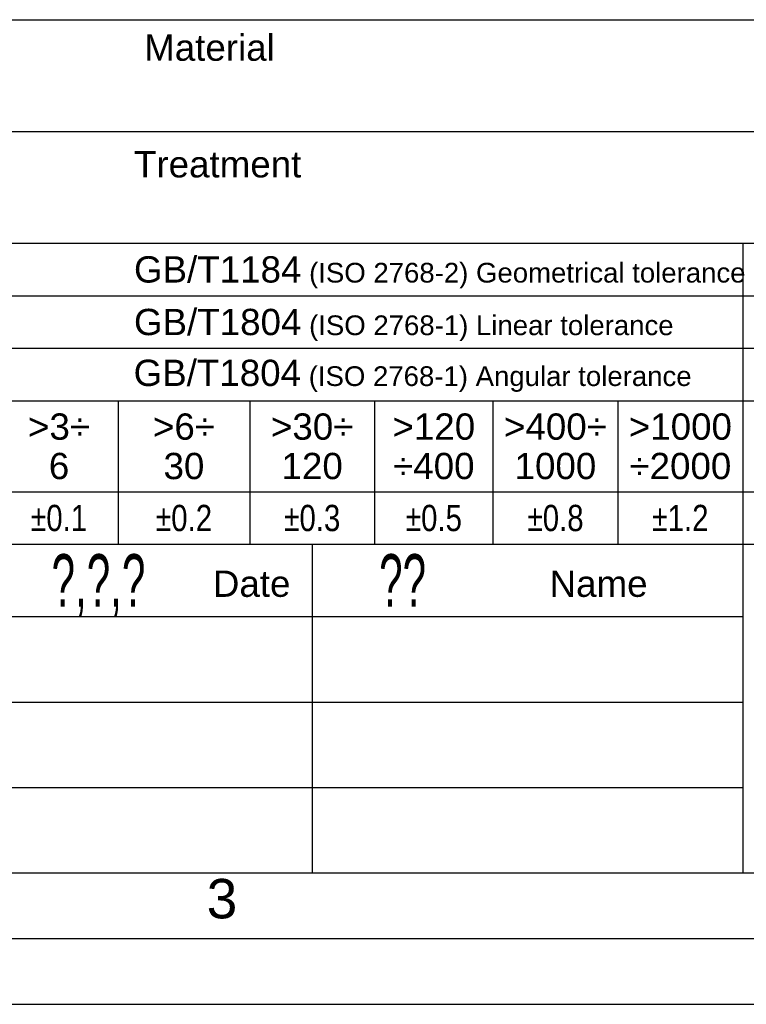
# Model space of a CAD drawing. Header units: millimetres. Extents: x 0 to 420, y 0 to 297.
# Tile 31 of 53: x 246 to 301, y 0 to 75. Entities that reach past the tile are written whole.
import ezdxf

# ---------------------------------------------------------------- set-up
doc = ezdxf.new("R2010")
doc.units = ezdxf.units.MM
doc.header["$LTSCALE"] = 23.1
doc.layers.get('0').update_dxf_attribs({"linetype": 'CONTINUOUS'})
doc.layers.add('DETAIL', color=7, linetype='CONTINUOUS')
doc.styles.add('TEXTSTYLE_1', font='gdt', dxfattribs={"width": 0.8})
doc.styles.add('TEXTSTYLE_2', font='arial.ttf')
doc.styles.add('TEXTSTYLE_3', font='arial.ttf')
doc.styles.add('TEXTSTYLE_6', font='txt', dxfattribs={"width": 0.6})

msp = doc.modelspace()

# ---------------------------------------------------------------- linework, layer by layer
at = {"color": 2, "linetype": 'CONTINUOUS'}
for p, q in [((235, 74.91189), (410, 74.91189)), ((235, 66.41189), (310, 66.41189)), ((235, 57.91189), (410, 57.91189)), ((300.5, 57.91189), (300.5, 9.99989)), ((235, 53.91189), (310, 53.91189)), ((235, 49.91189), (310, 49.91189)), ((235, 45.91189), (341, 45.91189)), ((253, 45.91189), (253, 34.99989)), ((263, 45.91189), (263, 34.99989)), ((272.5, 45.91189), (272.5, 34.99989)), ((281.5, 45.91189), (281.5, 34.99989)), ((291, 45.91189), (291, 34.99989)), ((235, 38.99989), (310, 38.99989)), ((235, 34.99989), (410, 34.99989)), ((267.75, 34.99989), (267.75, 9.99989)), ((235, 29.49989), (300.5, 29.49989)), ((235, 22.99989), (300.5, 22.99989)), ((235, 16.49989), (300.5, 16.49989)), ((235, 9.99989), (410, 9.99989)), ((20, 5), (415, 5)), ((237.25, 0), (420, 0))]:
    msp.add_line(p, q, dxfattribs=at)
at = {"color": 7, "linetype": 'CONTINUOUS'}
msp.add_line((25, 10), (410, 10), dxfattribs=at)

# ---------------------------------------------------------------- texts
at = {"color": 2, "linetype": 'CONTINUOUS', "attachment_point": 1, "line_spacing_factor": 0.9}
for s, insert, char_height, width, style in [('GB/T1804\\H1.5; (ISO 2768-1) Angular tolerance', (254.17258, 49.04173), 2, 42.3921933, 'TEXTSTYLE_3'), ('3', (259.729, 9.53753), 3, 2.330855, 'TEXTSTYLE_2')]:
    msp.add_mtext(s, dxfattribs=dict(at, insert=insert, char_height=char_height, width=width, style=style))
at = {"layer": 'DETAIL', "color": 2, "linetype": 'CONTINUOUS', "line_spacing_factor": 0.9}
for s, insert, char_height, width, attachment_point, style in [(' Material', (254.2, 73.78689), 2, 10.6914498, 1, 'TEXTSTYLE_3'), ('Treatment', (254.2, 64.91189), 2, 12.7137546, 1, 'TEXTSTYLE_3'), ('GB/T1184\\H1.5; (ISO 2768-2) Geometrical tolerance', (254.2, 56.91189), 2, 46.4572491, 1, 'TEXTSTYLE_3'), ('GB/T1804\\H1.5; (ISO 2768-1) Linear tolerance', (254.2, 52.91189), 2, 40.9981413, 1, 'TEXTSTYLE_3'), ('>3÷\\P6', (248.5, 44.95589), 2, 4.7137546, 2, 'TEXTSTYLE_3'), ('>6÷\\P30', (258, 44.95589), 2, 4.7137546, 2, 'TEXTSTYLE_3'), ('>30÷\\P120', (267.75, 44.95589), 2, 6.267658, 2, 'TEXTSTYLE_3'), ('>120\\P÷400', (277, 44.95589), 2, 6.2899628, 2, 'TEXTSTYLE_3'), ('>400÷\\P1000', (286.25, 44.95589), 2, 7.8215613, 2, 'TEXTSTYLE_3'), ('>1000\\P÷2000', (295.75, 44.95589), 2, 7.8438662, 2, 'TEXTSTYLE_3'), ('{\\Fgdt;`}\\Farial.ttf;0.1', (248.5, 37.99989), 2, 6.2143742, 2, 'TEXTSTYLE_1'), ('{\\Fgdt;`}\\Farial.ttf;0.2', (258, 37.99989), 2, 6.2143742, 2, 'TEXTSTYLE_1'), ('{\\Fgdt;`}\\Farial.ttf;0.3', (267.75, 37.99989), 2, 6.2143742, 2, 'TEXTSTYLE_1'), ('{\\Fgdt;`}\\Farial.ttf;0.5', (277, 37.99989), 2, 6.2143742, 2, 'TEXTSTYLE_1'), ('{\\Fgdt;`}\\Farial.ttf;0.8', (286.25, 37.99989), 2, 6.2143742, 2, 'TEXTSTYLE_1'), ('{\\Fgdt;`}\\Farial.ttf;1.2', (295.75, 37.99989), 2, 6.2143742, 2, 'TEXTSTYLE_1'), ('?,?,?', (251.5, 34.24989), 4, 12, 2, 'TEXTSTYLE_6'), ('??', (274.625, 34.24989), 4, 4.8, 2, 'TEXTSTYLE_6'), ('Date', (260.2, 32.99989), 2, 5.8959108, 1, 'TEXTSTYLE_3'), ('    Name', (282.7, 32.99989), 2, 10.535316, 1, 'TEXTSTYLE_3')]:
    msp.add_mtext(s, dxfattribs=dict(at, insert=insert, char_height=char_height, width=width, attachment_point=attachment_point, style=style))

doc.saveas('drawing.dxf')
